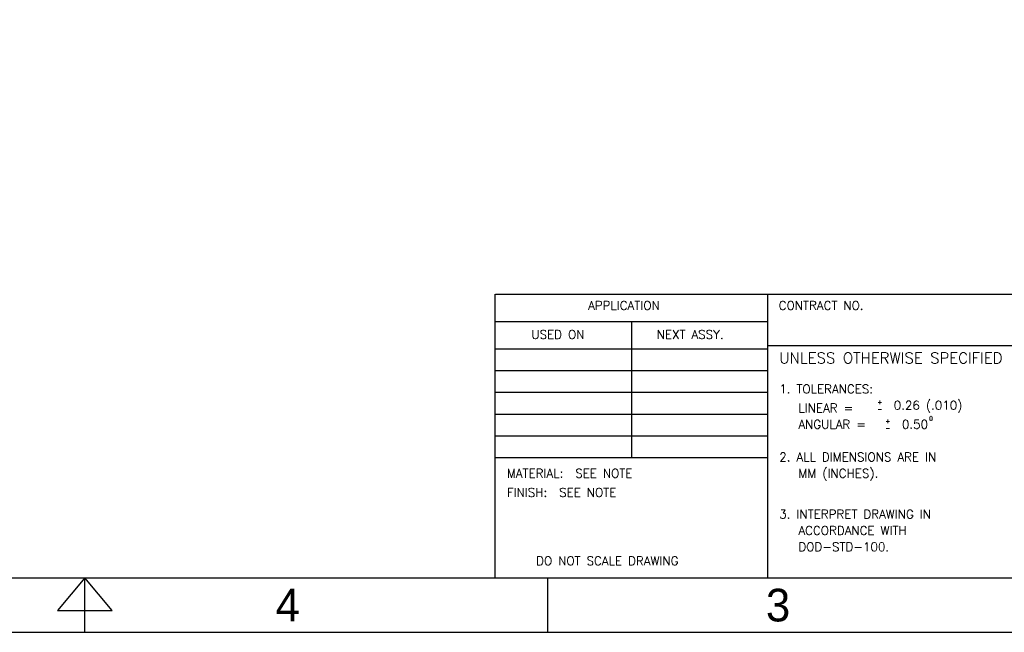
# Model space of a CAD drawing. Extents: x 0 to 34, y 0 to 22.
# Tile 12 of 30: x 16.4 to 25.4, y 0 to 5.6. Entities that reach past the tile are written whole.
import ezdxf

# ---------------------------------------------------------------- set-up
doc = ezdxf.new("R2010")
doc.units = 0
doc.header["$MEASUREMENT"] = 0
doc.layers.add('1', color=7, linetype='CONTINUOUS')
doc.styles.add('COMPLEX', font='COMPLEX')
doc.styles.add('ROMANS', font='ROMANS')

# ---------------------------------------------------------------- blocks, each defined once
blk = doc.blocks.new('SIPTBLCK-G2')
at = {"layer": '1', "color": 7, "style": 'COMPLEX'}
blk.add_text('+', height=0.04, dxfattribs=at).set_placement((24.27273, 2.095094))

msp = doc.modelspace()

# ---------------------------------------------------------------- linework, layer by layer
at = {"layer": '1', "color": 7}
for p, q in [((20.7659, 0.5049), (20.7659, 3.1049)), ((20.7676, 3.1049), (33.4676, 3.1049)), ((23.2676, 0.5049), (23.2676, 3.1049)), ((20.7676, 2.8549), (23.2676, 2.8549)), ((22.0176, 2.8549), (22.0176, 1.6049)), ((23.2676, 2.6358), (25.8176, 2.6358)), ((20.7676, 2.6049), (23.2676, 2.6049)), ((20.7676, 2.4049), (23.2676, 2.4049)), ((20.7676, 2.2049), (23.2676, 2.2049)), ((20.7676, 2.0049), (23.2676, 2.0049)), ((20.7676, 1.8049), (23.2676, 1.8049)), ((20.7676, 1.6049), (23.2676, 1.6049)), ((17, 0), (17, 0.5)), ((21.25, 0), (21.25, 0.5))]:
    msp.add_line(p, q, dxfattribs=at)
for points in [[(0, 0), (34, 0), (34, 22), (0, 22)], [(0.4687, 0.5), (33.4687, 0.5), (33.4687, 21.5), (0.4687, 21.5)], [(17, 0.5), (16.75, 0.2), (17.25, 0.2)]]:
    msp.add_lwpolyline(points, close=True, dxfattribs=at)
msp.add_solid([(16.75, 0.2), (17.25, 0.2), (16.75, 0.2)], dxfattribs=at)

# ---------------------------------------------------------------- block references
at = {"layer": '1'}
msp.add_blockref('SIPTBLCK-G2', (0, 0), dxfattribs=at)

# ---------------------------------------------------------------- texts
at = {"layer": '1', "color": 7}
for s, height, style, p in [('APPLICATION', 0.08, 'COMPLEX', (21.6174, 2.962)), ('CONTRACT NO.', 0.08, 'COMPLEX', (23.3674, 2.962)), ('USED ON', 0.08, 'COMPLEX', (21.0977, 2.6951)), ('NEXT ASSY.', 0.08, 'COMPLEX', (22.2477, 2.6951)), ('UNLESS OTHERWISE SPECIFIED', 0.1, 'ROMANS', (23.3727, 2.4701)), ('1. TOLERANCES:', 0.08, 'COMPLEX', (23.3727, 2.1951)), ('LINEAR =', 0.08, 'COMPLEX', (23.5477, 2.0201)), ('0.26 (.010)', 0.08, 'COMPLEX', (24.4227, 2.0451)), ('-', 0.04, 'COMPLEX', (24.2727, 2.0303)), ('ANGULAR =', 0.08, 'COMPLEX', (23.5477, 1.8701)), ('+', 0.04, 'COMPLEX', (24.3477, 1.9201)), ('0.50', 0.08, 'COMPLEX', (24.4977, 1.8701)), ('0', 0.04, 'ROMANS', (24.7477, 1.9451)), ('-', 0.04, 'COMPLEX', (24.3477, 1.8553)), ('2. ALL DIMENSIONS ARE IN', 0.08, 'COMPLEX', (23.3727, 1.5701)), ('MATERIAL:  SEE NOTE', 0.08, 'COMPLEX', (20.8727, 1.4201)), ('MM (INCHES).', 0.08, 'COMPLEX', (23.5477, 1.4201)), ('FINISH:  SEE NOTE', 0.08, 'COMPLEX', (20.8727, 1.2451)), ('3. INTERPRET DRAWING IN', 0.08, 'COMPLEX', (23.3727, 1.0451)), ('ACCORDANCE WITH', 0.08, 'COMPLEX', (23.5477, 0.8951)), ('DOD-STD-100.', 0.08, 'COMPLEX', (23.5477, 0.7451)), ('DO NOT SCALE DRAWING', 0.08, 'COMPLEX', (21.1414, 0.6161))]:
    msp.add_text(s, height=height, dxfattribs=dict(at, style=style)).set_placement(p)
for s, p in [('4', (18.75, 0.1)), ('3', (23.25, 0.1))]:
    msp.add_text(s, height=0.3, dxfattribs=at).set_placement(p)

doc.saveas('drawing.dxf')
